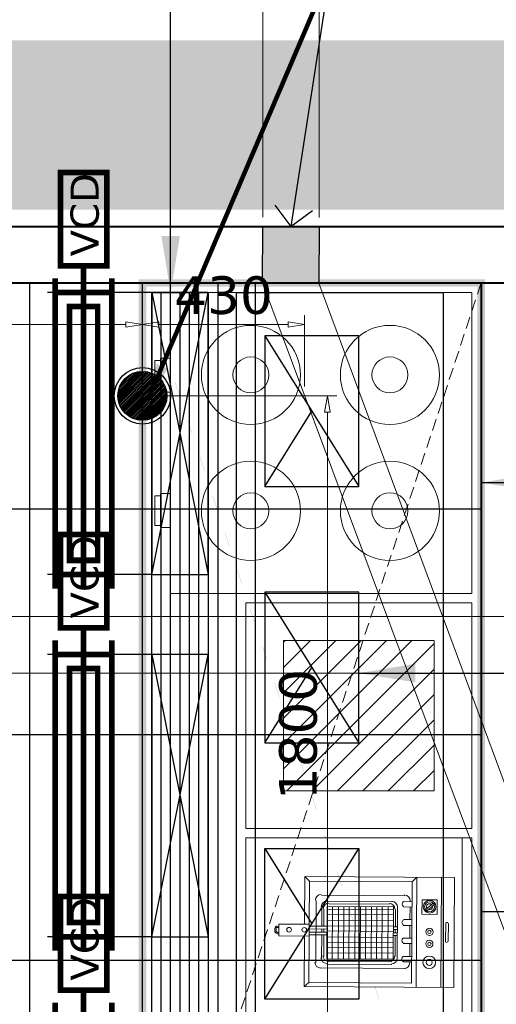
# Model space of a CAD drawing. Header units: millimetres. Extents: x 504675 to 860349, y -23215 to 63575.
# Tile 16 of 177: x 576441 to 577707, y 38705 to 41322. Entities that reach past the tile are written whole.
import ezdxf
from ezdxf import colors
from ezdxf.entities.mleader import LeaderData, LeaderLine
from ezdxf.math import Vec2, Vec3

# ---------------------------------------------------------------- set-up
doc = ezdxf.new("R2010")
doc.units = ezdxf.units.MM
doc.header["$LTSCALE"] = 10
doc.header["$PDMODE"] = 35
doc.header["$PDSIZE"] = -1000
for name, pattern in [('HIDDEN', [9.525, 6.35, -3.175]), ('LEVEL - C OVERALL LAYOUT$0$HIDDEN', [9.525, 6.35, -3.175]), ('LEVEL-F-OVERALL LAYOUT$0$HIDDEN', [0.375, 0.25, -0.125])]:
    doc.linetypes.add(name, pattern=pattern)
doc.layers.get('0').update_dxf_attribs({"linetype": 'CONTINUOUS'})
doc.layers.get('Defpoints').update_dxf_attribs({"color": 253, "linetype": 'CONTINUOUS'})
for name, color, linetype, lineweight in [('AC-VCD', 5, 'CONTINUOUS', 50), ('ARCH', 8, 'CONTINUOUS', 0), ('Ceiling', 35, 'CONTINUOUS', 5), ('CKD Dimensions', 8, 'CONTINUOUS', 0), ('CKD Equipments', 8, 'CONTINUOUS', 0), ('DIM', 8, 'CONTINUOUS', 15), ('EQUIPMENT', 8, 'CONTINUOUS', 18), ('Grid Ceiling', 252, 'CONTINUOUS', 25), ('HVAC-Kitchen Fresh Air Duct', 102, 'CONTINUOUS', 30), ('LEVEL - C OVERALL LAYOUT$0$I-FLOR-OVHD', 8, 'LEVEL - C OVERALL LAYOUT$0$HIDDEN', 18), ('level-C-ELEVATION-$0$I-ANNO-TEXT', 8, 'CONTINUOUS', 18), ('MEPTEK-EAD', 30, 'CONTINUOUS', 30), ('MEPTEK-TEXT', 7, 'CONTINUOUS', 30), ('MEPTEL LINEAR GRILL', 5, 'CONTINUOUS', 30), ('WALL', 8, 'CONTINUOUS', 40)]:
    doc.layers.add(name, color=color, linetype=linetype, lineweight=lineweight)
for name, color, linetype in [('Equipment Name', 7, 'CONTINUOUS'), ('LEVEL - C OVERALL LAYOUT$0$RECS_COLUMN', 8, 'CONTINUOUS'), ('LEVEL - C OVERALL LAYOUT$0$RECS_COLUMN HATCH', 8, 'CONTINUOUS'), ('LEVEL-F-OVERALL LAYOUT$0$DASH1L', 8, 'LEVEL-F-OVERALL LAYOUT$0$HIDDEN'), ('PDF2_Equipment', 8, 'CONTINUOUS')]:
    doc.layers.add(name, color=color, linetype=linetype)
doc.styles.add('AR', font='arial.ttf')
doc.styles.add('level-C-ELEVATION-$0$KGD - Note', font='romans.shx', dxfattribs={"width": 0.7, "height": 2})
doc.styles.get("Standard").update_dxf_attribs({"font": 'verdana.ttf'})
doc.dimstyles.new('ARA-100', dxfattribs={"dimtxt": 100, "dimasz": 2.5, "dimexe": 25, "dimexo": 25, "dimtad": 0, "dimdec": 0, "dimrnd": 5, "dimtxsty": 'AR', "dimblk": 'ARCHTICK', "dimcen": 2.5, "dimclrd": 256, "dimclre": 256, "dimclrt": 256, "dimadec": 0, "dimazin": 0, "dimtfac": 1, "dimtdec": 0, "dimtix": 1, "dimtmove": 1, "dimatfit": 3, "dimfxl": 1, "dimlwd": -1, "dimlwe": -1, "dimarcsym": 1})
doc.dimstyles.new('LBF 50', dxfattribs={"dimscale": 25, "dimtxt": 1.75, "dimasz": 1.75, "dimexe": 1, "dimexo": 1, "dimgap": 1, "dimtad": 1, "dimdec": 0, "dimrnd": 5, "dimzin": 12, "dimdsep": 46, "dimtxsty": 'Standard', "dimblk": 'CLOSEDBLANK', "dimcen": 0, "dimclrd": 256, "dimclre": 256, "dimclrt": 256, "dimadec": 0, "dimazin": 3, "dimtfac": 1, "dimtdec": 0, "dimtofl": 0, "dimtmove": 0, "dimatfit": 3, "dimldrblk": 'CLOSEDBLANK', "dimfxl": 0.18, "dimtolj": 1, "dimtzin": 0, "dimlwd": -1, "dimlwe": -1, "dimarcsym": 0})
doc.dimstyles.new('STANDARD$7', dxfattribs={"dimtxt": 4, "dimasz": 7, "dimexe": 1, "dimexo": 3, "dimgap": 1, "dimtad": 1, "dimdec": 0, "dimzin": 0, "dimdsep": 46, "dimlunit": 4, "dimtxsty": 'Standard', "dimcen": 0.09375, "dimadec": 0, "dimazin": 0, "dimtfac": 1, "dimtdec": 4, "dimtofl": 0, "dimtmove": 1, "dimatfit": 3, "dimfxl": 4, "dimfxlon": 1, "dimfrac": 2, "dimtolj": 1, "dimtzin": 0, "dimarcsym": 0})

# ---------------------------------------------------------------- blocks, each defined once
blk = doc.blocks.new('level-C-ELEVATION-$0$_Open90')
at = {"color": 0, "linetype": 'ByBlock', "lineweight": -2}
for p, q in [((-0.5, 0.5), (0, 0)), ((0, 0), (-1, 0)), ((0, 0), (-0.5, -0.5))]:
    blk.add_line(p, q, dxfattribs=at)
blk = doc.blocks.new('_ClosedBlank')
at = {"color": 0, "linetype": 'ByBlock', "lineweight": -2}
for p, q in [((-1, 0.167), (0, 0)), ((-1, 0.167), (-1, -0.167)), ((0, 0), (-1, -0.167))]:
    blk.add_line(p, q, dxfattribs=at)
blk = doc.blocks.new('*D33')
at = {"layer": 'Defpoints', "color": 0, "ltscale": 0.25, "transparency": 16777216}
for p in [(595852.7, 43748), (595913.1, 40772.7), (570901.9, 40264.5)]:
    blk.add_point(p, dxfattribs=at)
at = {"layer": 'DIM', "ltscale": 0.25}
for p, q in [((595912.6, 40797.7), (595852.1, 43773)), ((570885.1, 43240.7), (595808.9, 43747.1)), ((570901.3, 40289.5), (570840.9, 43264.8))]:
    blk.add_line(p, q, dxfattribs=at)
at = {"layer": 'DIM', "ltscale": 0.25, "xscale": 43.75, "yscale": 43.75, "zscale": 43.75}
for p, rotation in [((595852.7, 43748), 1.163967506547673), ((570841.4, 43239.8), 181.1639675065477)]:
    blk.add_blockref('_ClosedBlank', p, dxfattribs=dict(at, rotation=rotation))
at = {"layer": 'DIM', "ltscale": 0.25, "insert": (583346.1, 43541.7), "char_height": 43.75, "attachment_point": 5, "rotation": 1.164}
blk.add_mtext('\\A1;25015', dxfattribs=at)
blk = doc.blocks.new('*D50')
at = {"layer": 'Defpoints', "color": 0, "ltscale": 0.25, "transparency": 16777216}
for p in [(577236.5, 42908.1), (583373.9, 40859.1), (577236.9, 40772.1)]:
    blk.add_point(p, dxfattribs=at)
at = {"layer": 'DIM', "ltscale": 0.25}
for p, q in [((577236.9, 40797.1), (577236.5, 42933.1)), ((583373.9, 40884.1), (583373.6, 42934.2)), ((583329.8, 42909.2), (577280.3, 42908.1))]:
    blk.add_line(p, q, dxfattribs=at)
at = {"layer": 'DIM', "ltscale": 0.25, "xscale": 43.75, "yscale": 43.75, "zscale": 43.75}
for p, rotation in [((577236.5, 42908.1), 180.0102517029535), ((583373.6, 42909.2), 0.01025170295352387)]:
    blk.add_blockref('_ClosedBlank', p, dxfattribs=dict(at, rotation=rotation))
at = {"layer": 'DIM', "ltscale": 0.25, "insert": (580305, 42956.5), "char_height": 43.75, "attachment_point": 5, "rotation": 0.0103}
blk.add_mtext('\\A1;6135', dxfattribs=at)
blk = doc.blocks.new('*D51')
at = {"layer": 'Defpoints', "color": 0, "ltscale": 0.25, "transparency": 16777216}
for p in [(577086.5, 42908.1), (577086.9, 40772.7), (577236.9, 40772.1)]:
    blk.add_point(p, dxfattribs=at)
at = {"layer": 'DIM', "ltscale": 0.25}
for p, q in [((577161.5, 42908.1), (577187.1, 42993.4)), ((577187.1, 42993.4), (577339.7, 42993.4)), ((577086.9, 40797.7), (577086.5, 42933.1)), ((577236.9, 40797.1), (577236.5, 42933.1)), ((577192.8, 42908.1), (577130.3, 42908.1))]:
    blk.add_line(p, q, dxfattribs=at)
at = {"layer": 'DIM', "ltscale": 0.25, "xscale": 43.75, "yscale": 43.75, "zscale": 43.75}
for p, rotation in [((577086.5, 42908.1), 180.0102517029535), ((577236.5, 42908.1), 0.01025170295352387)]:
    blk.add_blockref('_ClosedBlank', p, dxfattribs=dict(at, rotation=rotation))
at = {"layer": 'DIM', "ltscale": 0.25, "insert": (577263.4, 43041.2), "char_height": 43.75, "attachment_point": 5, "rotation": 0.0103}
blk.add_mtext('\\A1;150', dxfattribs=at)
blk = doc.blocks.new('LEVEL - C OVERALL LAYOUT$0$150 x150')
at = {"layer": 'LEVEL - C OVERALL LAYOUT$0$RECS_COLUMN HATCH', "ltscale": 0.25}
h = blk.add_hatch(color=256, dxfattribs=at)
h.dxf.hatch_style = 1
h.paths.add_polyline_path([(-75, 75), (75, 75), (75, -75), (-75, -75)])
at = {"layer": 'LEVEL - C OVERALL LAYOUT$0$RECS_COLUMN', "ltscale": 0.25}
blk.add_lwpolyline([(-75, 75), (75, 75), (75, -75), (-75, -75)], close=True, dxfattribs=at)
blk = doc.blocks.new('A$C6e7d53e0')
at = {"layer": 'CKD Equipments'}
for points in [[(0, 0.6), (0, -799.4), (-800, -799.4), (-800, 0.6)], [(-826.9, -180.1), (-841.8, -180.1), (-841.8, -258.8), (-826.9, -258.8)], [(-800, -174.1), (-826.9, -174.1), (-826.9, -264.7), (-800, -264.7)], [(-826.9, -618.6), (-841.8, -618.6), (-841.8, -540), (-826.9, -540)], [(-800, -624.6), (-826.9, -624.6), (-826.9, -534), (-800, -534)]]:
    blk.add_lwpolyline(points, close=True, dxfattribs=at)
for centre, radius in [((-586.7, -218.7), 131.7), ((-217.3, -218.7), 131.7), ((-586.7, -218.7), 47.8), ((-217.3, -218.7), 47.8), ((-586.7, -580), 131.7), ((-217.3, -580), 131.7), ((-586.7, -580), 47.8), ((-217.3, -580), 47.8)]:
    blk.add_circle(centre, radius, dxfattribs=at)
blk = doc.blocks.new('G$C75B2A21B')
at = {"layer": 'PDF2_Equipment', "lineweight": 0}
for points in [[(158.3, 79.2), (292, 79.2), (292, 476.7), (0, 476.7), (0, 79.2), (126.6, 79.2)], [(170.6, 460.9), (121.4, 460.9)], [(292, 441.5), (0, 441.5)], [(292, 376.4), (0, 376.4), (12.3, 364.1)], [(158.3, 91.5), (281.4, 91.5), (281.4, 364.1), (12.3, 364.1), (12.3, 91.5), (126.6, 91.5)], [(49.3, 344.8), (49.3, 123.1)], [(65.1, 358.8), (63.3, 358.8)], [(79.2, 364.1), (79.2, 341.2)], [(112.6, 358.8), (79.2, 358.8)], [(112.6, 364.1), (112.6, 341.2)], [(128.4, 364.1), (128.4, 341.2)], [(161.8, 358.8), (128.4, 358.8)], [(175.9, 364.1), (175.9, 341.2)], [(211.1, 358.8), (175.9, 358.8)], [(225.1, 364.1), (225.1, 341.2)], [(228.7, 358.8), (225.1, 358.8)], [(242.7, 123.1), (242.7, 344.8)], [(216.4, 325.4), (80.9, 325.4)], [(131.9, 320.1), (86.2, 320.1)], [(86.2, 314.9), (86.2, 139)], [(100.3, 314.9), (100.3, 139)], [(116.1, 314.9), (116.1, 139)], [(130.2, 314.9), (130.2, 139)], [(131.9, 325.4), (131.9, 314.9)], [(139, 325.4), (139, 314.9)], [(147.8, 320.1), (139, 320.1)], [(144.2, 314.9), (144.2, 139)], [(147.8, 325.4), (147.8, 314.9)], [(154.8, 325.4), (154.8, 314.9)], [(211.1, 320.1), (154.8, 320.1)], [(160.1, 314.9), (160.1, 139)], [(174.1, 314.9), (174.1, 139)], [(188.2, 314.9), (188.2, 139)], [(202.3, 314.9), (202.3, 139)], [(65.1, 311.3), (65.1, 139)], [(72.1, 304.3), (72.1, 144.2)], [(218.1, 300.8), (79.2, 300.8)], [(225.1, 144.2), (225.1, 304.3)], [(232.2, 139), (232.2, 311.3)], [(218.1, 285), (79.2, 285)], [(218.1, 270.9), (79.2, 270.9)], [(218.1, 256.8), (79.2, 256.8)], [(218.1, 241), (79.2, 241)], [(218.1, 226.9), (79.2, 226.9)], [(218.1, 212.8), (79.2, 212.8)], [(218.1, 197), (79.2, 197)], [(218.1, 182.9), (79.2, 182.9)], [(218.1, 168.9), (79.2, 168.9)], [(218.1, 153), (79.2, 153)], [(139, 139), (139, 91.5), (131.9, 91.5), (131.9, 139)], [(154.8, 139), (154.8, 91.5), (147.8, 91.5), (147.8, 139)], [(63.3, 109.1), (228.7, 109.1)], [(80.9, 124.9), (131.9, 124.9)], [(86.2, 130.2), (131.9, 130.2)], [(139, 130.2), (147.8, 130.2)], [(139, 124.9), (147.8, 124.9)], [(154.8, 130.2), (211.1, 130.2)], [(154.8, 124.9), (216.4, 124.9)], [(12.3, 91.5), (0, 79.2)], [(281.4, 91.5), (292, 79.2)], [(133.7, 10.6), (133.7, 7)], [(135.4, 10.6), (135.4, 7)], [(146, 3.5), (139, 3.5)], [(146, 0), (139, 0)], [(149.5, 10.6), (149.5, 7)], [(153, 10.6), (153, 7)]]:
    blk.add_lwpolyline(points, dxfattribs=at)
for points in [[(170.3, 459, -0.816435), (170.6, 453.8), (121.4, 453.8, -0.816435), (121.7, 459)], [(65.1, 364.1), (65.1, 341.2, 0.537102), (77.8, 341.3)], [(161.8, 364.1), (161.8, 341.2, 0.537102), (174.6, 341.3)], [(211.1, 364.1), (211.1, 341.2, 0.537102), (223.8, 341.3)]]:
    blk.add_lwpolyline(points, format="xyb", dxfattribs=at)
for points in [[(98.5, 430.9), (59.8, 430.9), (59.8, 390.5), (98.5, 390.5)], [(68.6, 420.4), (72.1, 423.9), (89.7, 402.8), (86.2, 399.3)], [(79.2, 139), (218.1, 139), (218.1, 314.9), (79.2, 314.9)], [(158.3, 91.5), (126.6, 91.5), (126.6, 10.6), (158.3, 10.6)]]:
    blk.add_lwpolyline(points, close=True, dxfattribs=at)
for centre, radius in [((78.3, 410.7), 16.7), ((78.3, 410.7), 13.2), ((145.1, 410.7), 9.67), ((176.8, 410.7), 9.67), ((226, 410.7), 16.7), ((226, 410.7), 7.92), ((145.1, 410.7), 4.4), ((176.8, 410.7), 4.4), ((141.6, 78.3), 6.16), ((141.6, 37.8), 6.16)]:
    blk.add_circle(centre, radius, dxfattribs=at)
for centre, radius, start, end in [((78.3, 410.7), 7.92, 327.5299, 114.9226), ((78.3, 410.7), 7.92, 144.9647, 297.4878), ((62.4, 343.9), 15, 90, 180), ((120.5, 345.6), 7.92, 213.5193, 326.4807), ((227.8, 343.9), 15, 0, 90), ((80, 310.5), 15, 90, 180), ((85.3, 303.4), 15, 90, 180), ((210.2, 303.4), 15, 0, 90), ((215.5, 310.5), 15, 0, 90), ((80, 138.1), 15, 180, 270), ((85.3, 143.4), 15, 180, 270), ((210.2, 143.4), 15, 270, 360), ((215.5, 138.1), 15, 270, 360), ((62.4, 122.2), 15, 180, 270), ((227.8, 122.2), 15, 270, 360), ((138.1, 6.2), 6.16, 179.9999, 270.0001), ((138.1, 6.2), 2.64, 179.9999, 270.0001), ((145.1, 6.2), 6.16, 269.9999, 0.0001), ((145.1, 6.2), 2.64, 269.9999, 0.0001)]:
    blk.add_arc(centre, radius, start, end, dxfattribs=at)
blk = doc.blocks.new('ARCH')
at = {"layer": 'CKD Equipments'}
h = blk.add_hatch(dxfattribs=at)
h.set_pattern_fill('ANSI31', color=256, scale=15, angle=359.997)
h.set_pattern_definition([(44.9970024, (-12579991.273, -2816902.14), (-33.67419854, 33.67772227), [])])
h.paths.add_polyline_path([(577542, 39672.6), (577142, 39672.6), (577142, 39272.6), (577542, 39272.6)])
at = {"layer": 'LEVEL-F-OVERALL LAYOUT$0$DASH1L'}
h = blk.add_hatch(dxfattribs=at)
h.set_pattern_fill('ANGLE', color=8, scale=10, angle=352.0664)
h.set_pattern_definition([(352.0664444, (-404119.055, 373340.98), (9.6410197, 69.1814516), [50.8, -19.05]), (82.0664444, (-404119.055, 373340.98), (-69.1814516, 9.6410197), [50.8, -19.05])])
edge = h.paths.add_edge_path(flags=16)
edge.add_line((572074.7, 35847.1), (602196.9, 29528.2))
edge.add_line((602196.9, 29528.2), (599472.6, 39352))
edge.add_arc((597545.4, 38817.5), 2000, 15.4994, 89.9984)
edge.add_line((597545.4, 40817.5), (573256.1, 40817.5))
edge.add_arc((576210.3, 22394.2), 18658.7, 99.10996, 106.69033)
edge.add_line((570851.6, 40266.8), (572074.7, 35847.1))
h.paths.add_polyline_path([(583373.8, 40816), (583374.1, 40875), (586424.1, 40859.1), (586423.9, 40816)], flags=16)
h.paths.add_polyline_path([(600840.9, 34605.1), (600792.8, 34591.5), (599498, 39260.6), (599546.1, 39274.3)])
h.paths.add_polyline_path([(587210.4, 32671.8), (587195, 32598.4), (582693, 33542.8), (582708.4, 33616.2)])
edge = h.paths.add_edge_path()
edge.add_line((572071.7, 35387.9), (601863.3, 29138.4))
edge.add_arc((601986.5, 29725.6), 600, 258.1526, 375.4994)
edge.add_line((602564.7, 29886), (599906.3, 39472.3))
edge.add_arc((597545.4, 38817.5), 2450, 15.4994, 89.9984)
edge.add_line((597545.4, 41267.5), (573220.5, 41267.5))
edge.add_arc((576210.3, 22394.2), 19108.7, 99.00183, 106.23582)
edge.add_arc((571035.5, 40164.8), 600, 106.2358, 195.469)
edge.add_line((570457.2, 40004.7), (571616.6, 35815.1))
edge.add_arc((572194.9, 35975.1), 600, 195.469, 258.1526)
h.paths.add_polyline_path([(587210.4, 32671.8), (587195.4, 32600.5), (587195.4, 32600.5)])
at = {"color": 8, "linetype": 'HIDDEN', "ltscale": 0.5}
blk.add_line((577667.1, 40622.7), (576767.1, 37897.6), dxfattribs=at)
at = {"color": 8, "linetype": 'HIDDEN', "ltscale": 0.5, "const_width": 0.1, "flags": 128}
blk.add_lwpolyline([(577667.1, 40622.7), (576767.1, 40622.7), (576767.1, 37897.6), (577667.1, 37897.6)], close=True, dxfattribs=at)
at = {"color": 8, "linetype": 'HIDDEN', "ltscale": 0.5, "const_width": 0.1, "elevation": 0, "flags": 128}
blk.add_lwpolyline([(577667.1, 37897.6), (576767.1, 40622.7)], dxfattribs=at)
at = {"layer": 'EQUIPMENT'}
for points in [[(577642, 39772.6), (577042, 39772.7), (577042, 39172.7), (577642, 39172.6)], [(577542, 39672.6), (577142, 39672.6), (577142, 39272.6), (577542, 39272.6)]]:
    blk.add_lwpolyline(points, close=True, dxfattribs=at)
at = {"layer": 'EQUIPMENT', "ltscale": 0.25}
blk.add_lwpolyline([(577642, 39147.6), (577642, 37922.6), (577042, 37922.6), (577042, 39147.6), (577642, 39147.6), (577617, 39147.6), (577617, 37922.6)], dxfattribs=at)
at = {"layer": 'LEVEL - C OVERALL LAYOUT$0$I-FLOR-OVHD', "ltscale": 0.25, "const_width": 0.5}
blk.add_lwpolyline([(572074.7, 35847.1), (602196.9, 29528.2), (599472.6, 39352, 0.337018), (597545.4, 40817.5), (573256.1, 40817.5, 0.033088), (570851.6, 40266.8), (572074.7, 35847.1)], format="xyb", dxfattribs=at)
at = {"layer": 'LEVEL-F-OVERALL LAYOUT$0$DASH1L', "const_width": 0.5}
blk.add_lwpolyline([(572075, 35386.3), (601866.6, 29136.8, 0.562016), (602568, 29884.4), (599909.6, 39470.7, 0.337018), (597548.7, 41266), (573223.8, 41266, 0.031575), (570871, 40739.3, 0.410299), (570460.5, 40003.2), (571620, 35813.5, 0.28054)], format="xyb", close=True, dxfattribs=at)
at = {"layer": 'WALL'}
for p, q in [((575033.7, 40772.6), (577816.9, 40772.7)), ((575033.7, 40622.6), (585547.1, 40622.9)), ((577667.1, 40622.7), (577667.1, 36018.5))]:
    blk.add_line(p, q, dxfattribs=at)
at = {"rotation": 359.5861971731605}
blk.add_blockref('LEVEL - C OVERALL LAYOUT$0$150 x150', (577161.4, 40697.7), dxfattribs=at)
at = {"layer": 'CKD Dimensions', "ltscale": 0.25, "xscale": 1.000369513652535, "yscale": 1.000369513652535, "zscale": 1.000369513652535, "rotation": 269.6563928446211}
blk.add_blockref('G$C75B2A21B', (577119.7, 39045.5, 7836.2), dxfattribs=at)
at = {"layer": 'EQUIPMENT', "ltscale": 0.25, "rotation": 359.9970023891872}
blk.add_blockref('A$C6e7d53e0', (577642.1, 40597), dxfattribs=at)
blk = doc.blocks.new('reger')
at = {"ltscale": 0.25}
h = blk.add_hatch(dxfattribs=at)
h.set_pattern_fill('ANSI31', color=2)
h.paths.add_polyline_path([(159163.3, 118182, 1), (159293.3, 118182, 1)])
at = {"layer": 'Grid Ceiling', "color": 254, "ltscale": 0.25}
for radius in [75, 65]:
    blk.add_circle((159228.3, 118182), radius, dxfattribs=at)
blk = doc.blocks.new('*D91')
at = {"layer": 'Defpoints', "color": 0, "ltscale": 0.25, "transparency": 16777216}
for p in [(576767.1, 40322.7), (577258.5, 40322.7), (576767.1, 38522.6)]:
    blk.add_point(p, dxfattribs=at)
at = {"layer": 'DIM', "ltscale": 0.25}
for p, q in [((576792.1, 40322.7), (577283.5, 40322.7)), ((577258.5, 38566.4), (577258.5, 40278.9)), ((576792.1, 38522.6), (577283.5, 38522.6))]:
    blk.add_line(p, q, dxfattribs=at)
at = {"layer": 'DIM', "ltscale": 0.25, "xscale": 43.75, "yscale": 43.75, "zscale": 43.75}
for p, rotation in [((577258.5, 40322.7), 90), ((577258.5, 38522.6), 270)]:
    blk.add_blockref('_ClosedBlank', p, dxfattribs=dict(at, rotation=rotation))
at = {"layer": 'DIM', "ltscale": 0.25, "insert": (577181.3, 39422.6), "char_height": 100, "attachment_point": 5, "rotation": 90}
blk.add_mtext('\\A1;1800', dxfattribs=at)
blk = doc.blocks.new('*D94')
at = {"layer": 'Defpoints', "color": 0, "ltscale": 0.25, "transparency": 16777216}
for p in [(576767.1, 40512.4), (576767.1, 40322.7), (574967.1, 39722.6)]:
    blk.add_point(p, dxfattribs=at)
at = {"layer": 'DIM', "ltscale": 0.25}
for p, q in [((574967.1, 39747.6), (574967.1, 40537.4)), ((575010.8, 40512.4), (576723.3, 40512.4)), ((576767.1, 40347.7), (576767.1, 40537.4))]:
    blk.add_line(p, q, dxfattribs=at)
at = {"layer": 'DIM', "ltscale": 0.25, "xscale": 43.75, "yscale": 43.75, "zscale": 43.75, "rotation": 180}
blk.add_blockref('_ClosedBlank', (574967.1, 40512.4), dxfattribs=at)
at = {"layer": 'DIM', "ltscale": 0.25, "xscale": 43.75, "yscale": 43.75, "zscale": 43.75}
blk.add_blockref('_ClosedBlank', (576767.1, 40512.4), dxfattribs=at)
at = {"layer": 'DIM', "ltscale": 0.25, "insert": (575867.1, 40589.7), "char_height": 100, "attachment_point": 5}
blk.add_mtext('\\A1;1800', dxfattribs=at)
blk = doc.blocks.new('*D95')
at = {"layer": 'Defpoints', "color": 0, "ltscale": 0.25, "transparency": 16777216}
for p in [(577198, 40512.4), (576767.1, 40322.7), (577198, 40322.7)]:
    blk.add_point(p, dxfattribs=at)
at = {"layer": 'DIM', "ltscale": 0.25}
for p, q in [((576767.1, 40347.7), (576767.1, 40537.4)), ((576810.8, 40512.4), (577154.3, 40512.4)), ((577198, 40347.7), (577198, 40537.4))]:
    blk.add_line(p, q, dxfattribs=at)
at = {"layer": 'DIM', "ltscale": 0.25, "xscale": 43.75, "yscale": 43.75, "zscale": 43.75, "rotation": 180}
blk.add_blockref('_ClosedBlank', (576767.1, 40512.4), dxfattribs=at)
at = {"layer": 'DIM', "ltscale": 0.25, "xscale": 43.75, "yscale": 43.75, "zscale": 43.75}
blk.add_blockref('_ClosedBlank', (577198, 40512.4), dxfattribs=at)
at = {"layer": 'DIM', "ltscale": 0.25, "insert": (576982.6, 40589.5), "char_height": 100, "attachment_point": 5}
blk.add_mtext('\\A1;430', dxfattribs=at)
blk = doc.blocks.new('_ArchTick')
at = {"color": 0, "linetype": 'ByBlock', "const_width": 0.15}
blk.add_lwpolyline([(-0.5, -0.5), (0.5, 0.5)], dxfattribs=at)
blk = doc.blocks.new('*U180')
at = {"const_width": 10}
for points in [[(-25, 50), (525, 50)], [(-22.1, 0), (547.2, 0), (547.2, 41)], [(-25, -50), (525, -50)]]:
    blk.add_lwpolyline(points, dxfattribs=at)
for points in [[(0, 50), (500, 50), (500, -50), (0, -50)], [(547.2, 41), (712.7, 41), (712.7, -41), (547.2, -41)]]:
    blk.add_lwpolyline(points, close=True, dxfattribs=at)
at = {"color": 1, "const_width": 10}
blk.add_lwpolyline([(25, 25), (475, 25), (475, -25), (25, -25)], close=True, dxfattribs=at)
at = {"insert": (563.8, 23.1), "char_height": 50, "attachment_point": 1}
blk.add_mtext_dynamic_manual_height_columns('VCD', width=59.679, gutter_width=10, heights=[0], dxfattribs=at)
blk = doc.blocks.new('*U181')
at = {"color": 8}
for p, q in [((25, 150), (2700, 150)), ((25, 125), (2700, 125)), ((25, 100), (2700, 100)), ((25, 75), (2700, 75)), ((25, 50), (2700, 50))]:
    blk.add_line(p, q, dxfattribs=at)
blk.add_lwpolyline([(0, 0), (0, 200), (2725, 200), (2725, 0)], close=True)
at = {"color": 1}
blk.add_lwpolyline([(25, 25), (25, 175), (2700, 175), (2700, 25)], close=True, dxfattribs=at)

msp = doc.modelspace()

# ---------------------------------------------------------------- linework, layer by layer
at = {"layer": 'Ceiling', "color": 1, "ltscale": 0.25}
for p, q in [((577085.8, 40623.2), (579368.4, 34507.1)), ((577235.8, 40622.1), (579515.5, 34476.3)), ((571046.4, 39735.8), (599248.4, 39735.8)), ((571087.9, 39585.8), (599331.8, 39585.8))]:
    msp.add_line(p, q, dxfattribs=at)
at = {"layer": 'Equipment Name', "ltscale": 0.25}
for p, q in [((575033.7, 40772.6), (577086.9, 40773)), ((575033.7, 40772.6), (577086.9, 40773)), ((577086.9, 40773), (583373.9, 40773)), ((577086.9, 40773), (583373.9, 40773))]:
    msp.add_line(p, q, dxfattribs=at)
at = {"layer": 'Equipment Name', "color": 8, "ltscale": 0.25}
for p, q in [((576467.1, 40622.7), (576467.1, 35135.6)), ((577067.1, 40622.7), (577067.1, 35005.1)), ((571122.7, 40022.6), (577667.1, 40022.7)), ((573273.1, 40022.6), (577667.1, 40022.7)), ((571288.7, 39422.6), (577667.1, 39422.7)), ((573423.1, 38822.6), (577667.1, 38822.7))]:
    msp.add_line(p, q, dxfattribs=at)
at = {"layer": 'HVAC-Kitchen Fresh Air Duct', "ltscale": 0.005}
for p, q in [((576792.1, 40597.6), (576515, 40597.6)), ((576792.1, 40597.6), (576942.1, 39847.6)), ((576792.1, 39847.6), (576942.1, 40597.6)), ((576792.1, 39847.6), (576515, 39847.6)), ((576792.1, 39635.1), (576515, 39635.1)), ((576792.1, 39635.1), (576942.1, 38885.1)), ((576792.1, 38885.1), (576942.1, 39635.1)), ((576792.1, 38885.1), (576515, 38885.1))]:
    msp.add_line(p, q, dxfattribs=at)
at = {"layer": 'HVAC-Kitchen Fresh Air Duct', "ltscale": 0.25, "const_width": 0.1, "flags": 128}
msp.add_lwpolyline([(575796, 40622.6), (576555, 40622.6)], dxfattribs=at)
msp.add_lwpolyline([(576515, 40622.6), (576515, 36640, 0.414214), (576690, 36465), (586887.7, 36465)], format="xyb", dxfattribs=at)
at = {"layer": 'HVAC-Kitchen Fresh Air Duct', "ltscale": 0.005}
for points in [[(576792.1, 40597.6), (576792.1, 39847.6), (576942.1, 39847.6), (576942.1, 40597.6)], [(576792.1, 39635.1), (576792.1, 38885.1), (576942.1, 38885.1), (576942.1, 39635.1)]]:
    msp.add_lwpolyline(points, close=True, dxfattribs=at)
at = {"layer": 'MEPTEK-EAD'}
for p, q in [((577092, 40482, 0), (577342, 40082, 0)), ((577092, 40082, 0), (577217, 40282, 0)), ((577092, 39800.8, 0), (577342, 39400.8, 0)), ((577092, 39400.8, 0), (577217, 39600.8, 0)), ((577092, 38719.5, 0), (577342, 39119.5, 0)), ((577092, 39119.5, 0), (577217, 38919.5, 0))]:
    msp.add_line(p, q, dxfattribs=at)
at = {"layer": 'MEPTEK-EAD', "color": 1, "linetype": 'ByBlock', "ltscale": 0.5, "const_width": 20, "flags": 128}
msp.add_lwpolyline([(577667.1, 40622.7), (576767.1, 40622.7), (576767.1, 37897.6), (577667.1, 37897.6)], close=True, dxfattribs=at)
at = {"layer": 'MEPTEK-EAD'}
for points in [[(577017.1, 40597.7), (577567, 40597.7)], [(577017.1, 37510.8), (577017.1, 40597.7)], [(577567, 37610.8), (577567, 40597.7)]]:
    msp.add_lwpolyline(points, dxfattribs=at)
at = {"layer": 'MEPTEK-EAD', "elevation": 0}
for points in [[(577092, 40482), (577092, 40082), (577342, 40082), (577342, 40482)], [(577092, 39800.8), (577092, 39400.8), (577342, 39400.8), (577342, 39800.8)], [(577092, 38719.5), (577092, 39119.5), (577342, 39119.5), (577342, 38719.5)]]:
    msp.add_lwpolyline(points, close=True, dxfattribs=at)
at = {"layer": 'WALL'}
for p, q in [((575033.7, 40622.6), (577667.1, 40622.7)), ((577667.1, 40622.7), (577667.1, 36018.5)), ((577667.1, 40622.7), (577667.1, 36018.5))]:
    msp.add_line(p, q, dxfattribs=at)

# ---------------------------------------------------------------- block references
at = {"rotation": 359.5861971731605}
msp.add_blockref('LEVEL - C OVERALL LAYOUT$0$150 x150', (577161.4, 40697.7), dxfattribs=at)
at = {"layer": 'AC-VCD', "xscale": 1.5, "yscale": 1.5, "zscale": 1.5, "rotation": 89.99999999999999}
for p in [(576610.7, 39847.6), (576610.7, 38885.1), (576610.7, 37922.6)]:
    msp.add_blockref('*U180', p, dxfattribs=at)
at = {"layer": 'ARCH'}
msp.add_blockref('ARCH', (0, 0), dxfattribs=at)
at = {"layer": 'Grid Ceiling'}
msp.add_blockref('reger', (417538.8, -77859.3), dxfattribs=at)
at = {"layer": 'MEPTEL LINEAR GRILL', "rotation": 90}
msp.add_blockref('*U181', (576967.1, 37897.6), dxfattribs=at)

# ---------------------------------------------------------------- texts
at = {"insert": (571121.3, 40683, 0), "char_height": 100, "attachment_point": 1}
msp.add_mtext_dynamic_manual_height_columns('\\pi562.36683;600x600\\P\\pi285.30168;CHILLED WATER \\P\\pi302.05789;CASSETTE UNIT\\P\\pi638.49174;1.0 TR ', width=1712.511, gutter_width=10, heights=[0], dxfattribs=at)

# ---------------------------------------------------------------- dimensions: what is measured, and where the dimension line sits
at = {"layer": 'DIM', "color": 1, "ltscale": 0.25}
dim = msp.add_aligned_dim(p1=(570901.9, 40264.5), p2=(595913.1, 40772.7), distance=2975.9, dimstyle='LBF 50', override={"dimtmove": 1}, dxfattribs=at)
dim.commit()
dim.dimension.update_dxf_attribs({"geometry": '*D33', "text_midpoint": (583346.1, 43541.7)})
for base, p1, p2, angle, override, picture, middle in [((577086.5, 42908.1), (577236.9, 40772.1), (577086.9, 40772.7), 180.0103, {"dimtmove": 1}, '*D51', (577212.1, 43041.2)), ((577236.5, 42908.1), (583373.9, 40859.1), (577236.9, 40772.1), 180.0103, {"dimtmove": 1}, '*D50', (580305, 42956.5)), ((577258.5, 40322.7), (576767.1, 38522.6), (576767.1, 40322.7), 90, {"dimtxt": 4, "dimtad": 3}, '*D91', (577181.3, 39422.6))]:
    dim = msp.add_linear_dim(base=base, p1=p1, p2=p2, angle=angle, dimstyle='LBF 50', override=override, dxfattribs=at)
    dim.commit()
    dim.dimension.update_dxf_attribs({"geometry": picture, "text_midpoint": middle})
for base, p1, p2, picture, middle in [((576767.1, 40512.4), (574967.1, 39722.6), (576767.1, 40322.7), '*D94', (575867.1, 40589.7)), ((577198, 40512.4), (576767.1, 40322.7), (577198, 40322.7), '*D95', (576982.6, 40589.5))]:
    dim = msp.add_linear_dim(base=base, p1=p1, p2=p2, dimstyle='LBF 50', override={"dimtxt": 4, "dimtad": 3}, dxfattribs=at)
    dim.commit()
    dim.dimension.update_dxf_attribs({"geometry": picture, "text_midpoint": middle})

# ---------------------------------------------------------------- leaders
at = {"lineweight": 5}
msp.add_leader([(576780.7, 40310), (577607.1, 42252.5), (579465.6, 42252.5)], dimstyle='STANDARD$7', override={"dimscale": 20, "dimtxt": 2, "dimasz": 5, "dimexo": 1, "dimtad": 0, "dimzin": 12, "dimcen": 0, "dimclre": 256, "dimazin": 3, "dimlwd": 65535, "dimlwe": 65535}, dxfattribs=at)
msp.add_leader([(576780.7, 40310), (577607.1, 42252.5), (579465.6, 42252.5)], dimstyle='STANDARD$7', override={"dimscale": 20, "dimtxt": 2, "dimasz": 5, "dimexo": 1, "dimtad": 0, "dimzin": 12, "dimcen": 0, "dimclre": 256, "dimazin": 3, "dimlwd": 65535, "dimlwe": 65535}, dxfattribs=at)
at = {"layer": 'level-C-ELEVATION-$0$I-ANNO-TEXT', "ltscale": 0.25}
ml = msp.add_multileader_mtext('Standard', dxfattribs=at)
ml.set_content('{\\fIBM Plex Mono Medium|b0|i0|c0|p49;BULKHEAD EXTENT ABOVE}', color=142, style='level-C-ELEVATION-$0$KGD - Note')
ml.set_leader_properties(color=1)
ml.set_arrow_properties(name='level-C-ELEVATION-$0$_Open90')
ml.build(insert=Vec2(0, 0))
ml.multileader.update_dxf_attribs({"text_right_attachment_type": 3, "dogleg_length": 3, "arrow_head_size": 100, "scale": 50})
ctx = ml.context
ctx.base_point, ctx.scale, ctx.char_height, ctx.arrow_head_size, ctx.landing_gap_size, ctx.plane_origin, ctx.plane_x_axis, ctx.plane_y_axis = Vec3(575079.4, 41817.1), 50, 100, 100, 50, Vec3(574694.5, 42199.2), Vec3(0.965084, 0.261939), Vec3(-0.261939, 0.965084)
ctx.right_attachment = 3
notes = []
notes.append((ctx, [(0, (1, 1, 0), (574934.6, 41777.8), (0.965084, 0.261939), 150, [(0, [(574828.2, 41259.7)], 0, [])])]))
ctx.mtext.insert, ctx.mtext.text_direction, ctx.mtext.rotation, ctx.mtext.width, ctx.mtext.flow_direction = Vec3(575111.9, 41888.1), Vec3(0.965084, 0.261939), 0.265031, 1652.663, 5
ml = msp.add_multileader_mtext('Standard', dxfattribs=at)
ml.set_content('{\\fIBM Plex Mono Medium|b0|i0|c0|p49;METAL PILAR}', color=142, style='level-C-ELEVATION-$0$KGD - Note')
ml.set_leader_properties(color=1)
ml.set_arrow_properties(name='level-C-ELEVATION-$0$_Open90')
ml.build(insert=Vec2(0, 0))
ml.multileader.update_dxf_attribs({"text_right_attachment_type": 3, "dogleg_length": 3, "arrow_head_size": 100, "scale": 50})
ctx = ml.context
ctx.base_point, ctx.scale, ctx.char_height, ctx.arrow_head_size, ctx.landing_gap_size, ctx.plane_origin, ctx.plane_x_axis, ctx.plane_y_axis = Vec3(577454.2, 41761), 50, 100, 100, 50, Vec3(577069.3, 42143.1), Vec3(0.965084, 0.261939), Vec3(-0.261939, 0.965084)
ctx.right_attachment = 3
notes.append((ctx, [(0, (1, 1, 0), (577309.4, 41721.7), (0.965084, 0.261939), 150, [(0, [(577161.9, 40772.7)], 0, [])])]))
ctx.mtext.insert, ctx.mtext.text_direction, ctx.mtext.rotation, ctx.mtext.width, ctx.mtext.flow_direction = Vec3(577486.7, 41832), Vec3(0.965084, 0.261939), 0.265031, 1652.663, 5
ml = msp.add_multileader_mtext('Standard', dxfattribs=at)
ml.set_content('{\\fIBM Plex Mono Medium|b0|i0|c0|p49;DEMISE LINE}', color=142, style='level-C-ELEVATION-$0$KGD - Note')
ml.set_leader_properties(color=1)
ml.set_arrow_properties(name='level-C-ELEVATION-$0$_Open90')
ml.build(insert=Vec2(0, 0))
ml.multileader.update_dxf_attribs({"text_right_attachment_type": 3, "dogleg_length": 3, "arrow_head_size": 100, "scale": 50})
ctx = ml.context
ctx.base_point, ctx.scale, ctx.char_height, ctx.arrow_head_size, ctx.landing_gap_size, ctx.plane_origin, ctx.plane_x_axis, ctx.plane_y_axis = Vec3(575867.5, 41373.9), 50, 100, 100, 50, Vec3(575482.6, 41756), Vec3(0.965084, 0.261939), Vec3(-0.261939, 0.965084)
ctx.right_attachment = 3
notes.append((ctx, [(0, (1, 1, 0), (575722.7, 41334.6), (0.965084, 0.261939), 150, [(0, [(575616.3, 40816.5)], 0, [])])]))
ctx.mtext.insert, ctx.mtext.text_direction, ctx.mtext.rotation, ctx.mtext.width, ctx.mtext.flow_direction = Vec3(575900, 41444.9), Vec3(0.965084, 0.261939), 0.265031, 1652.663, 5
at = {"layer": 'MEPTEK-TEXT'}
for points in [[(576842.1, 40597.6), (576842.1, 41869.8), (574593, 41869.8)], [(577667.5, 40092), (579384, 40100)], [(577342, 39585.8, 0), (578934, 39585.8, 0)], [(579387, 37935.8), (579387, 38951), (577667.1, 38951)]]:
    msp.add_leader(points, dimstyle='ARA-100', override={"dimasz": 150, "dimfxl": 0.18, "dimtfill": 1}, dxfattribs=at)
for ctx, leaders in notes:
    for number, flags, end, landing, length, lines in leaders:
        leader = LeaderData()
        leader.index, (leader.has_last_leader_line, leader.has_dogleg_vector, leader.attachment_direction) = number, flags
        leader.last_leader_point, leader.dogleg_vector, leader.dogleg_length = Vec3(end), Vec3(landing), length
        for number, points, colour, breaks in lines:
            line = LeaderLine()
            line.index, line.vertices, line.color, line.breaks = number, Vec3.list(points), colors.encode_raw_color(colour), breaks
            leader.lines.append(line)
        ctx.leaders.append(leader)

doc.saveas('drawing.dxf')
